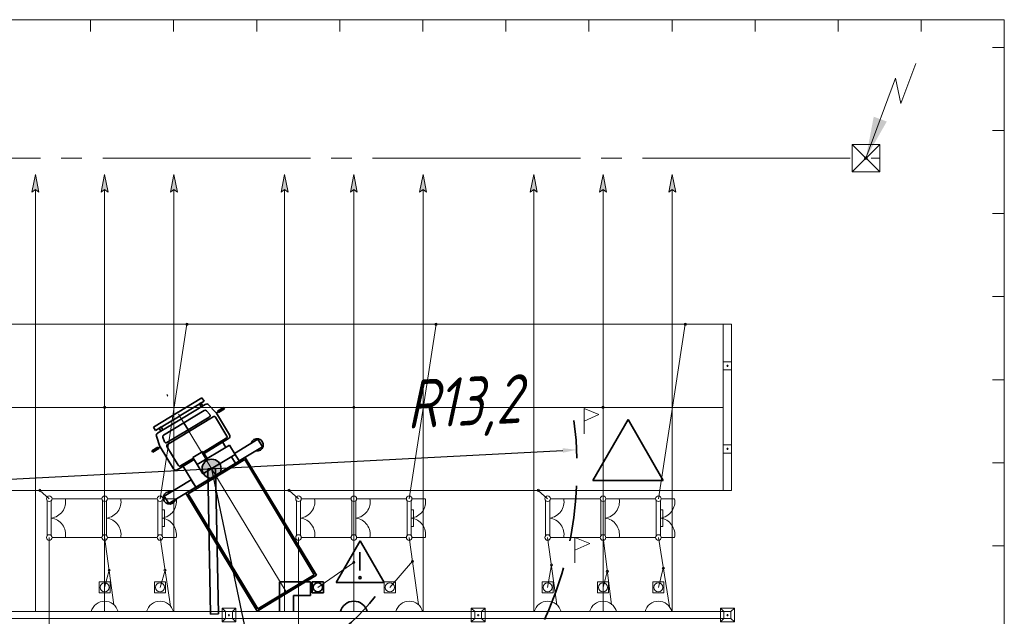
# Model space of a CAD drawing. Header units: millimetres. Extents: x 0 to 594, y 0 to 420.
# Tile 22 of 24: x 192 to 263, y 310 to 353. Entities that reach past the tile are written whole.
import ezdxf

# ---------------------------------------------------------------- set-up
doc = ezdxf.new("R2010")
doc.units = ezdxf.units.MM
for name, pattern in [('K5LT_AXLED', [19.5, 15, -1.5, 1.5, -1.5]), ('K5LT_BASIC', [0]), ('K5LT_DASHED_REINFORCED', [6, 4, -2]), ('K5LT_THIN', [0])]:
    doc.linetypes.add(name, pattern=pattern)
doc.layers.add('лотки', color=1, linetype='Continuous', true_color=0xff0000)
doc.layers.add('ошиноска 110', color=2, linetype='Continuous', true_color=0xffff00)
doc.styles.add('KDIMTEXTSTYLE', font='GOST_AU.SHX', dxfattribs={"width": 0.96, "oblique": 15, "height": 5})
doc.dimstyles.new('KDIMSTYLE (0.00)', dxfattribs={"dimtxt": 5, "dimasz": 1, "dimexe": 2, "dimexo": 0, "dimgap": 1, "dimtad": 1, "dimlfac": 500, "dimtxsty": 'KDIMTEXTSTYLE', "dimsah": 1, "dimcen": 0, "dimdle": 1, "dimadec": 0, "dimazin": 0, "dimtfac": 0.667, "dimtmove": 0, "dimatfit": 3, "dimfxl": 0, "dimtvp": 1, "dimtolj": 1, "dimtzin": 0, "dimarcsym": 0})

# ---------------------------------------------------------------- blocks, each defined once
blk = doc.blocks.new('KDIMARROW_01')
blk.add_hatch(color=0).paths.add_polyline_path([(-5, -0.658), (0, 0), (-5, 0.658), (-4.5, 0)])
at = {"color": 0, "linetype": 'K5LT_THIN', "lineweight": 9}
for p, q in [((-4.5, 0), (-5, 0.658)), ((-5, 0.658), (0, 0)), ((0, 0), (-5, -0.658)), ((-5, -0.658), (-4.5, 0)), ((0, 0), (-1, 0))]:
    blk.add_line(p, q, dxfattribs=at)
blk = doc.blocks.new('U107')
at = {"color": 4, "linetype": 'K5LT_THIN', "lineweight": 9, "true_color": 0x00ffff}
for p, q in [((251.765, 341.981), (251.765, 343.973)), ((251.765, 343.973), (253.765, 343.973)), ((253.765, 343.973), (253.765, 341.981)), ((253.765, 341.981), (251.765, 341.981))]:
    blk.add_line(p, q, dxfattribs=at)
blk = doc.blocks.new('U108')
at = {"color": 11, "linetype": 'K5LT_THIN', "lineweight": 9, "true_color": 0xff8080}
for p, q in [((0, 0.001), (-0.001, 0)), ((0, 0.001), (-0.001, 0)), ((0.001, 0), (0, 0.001)), ((0.001, 0), (0, 0.001)), ((0, -0.001), (0.001, 0)), ((0, -0.001), (0.001, 0)), ((0.001, 0), (0.001, 0)), ((-0.001, 0), (0, -0.001)), ((-0.001, 0), (0, -0.001))]:
    blk.add_line(p, q, dxfattribs=at)
blk = doc.blocks.new('U109')
at = {"color": 11, "linetype": 'K5LT_THIN', "lineweight": 9, "true_color": 0xff8080}
for p, q in [((0, 0.001), (-0.001, 0)), ((0, 0.001), (-0.001, 0)), ((0.001, 0), (0, 0.001)), ((0.001, 0), (0, 0.001)), ((0, -0.001), (0.001, 0)), ((0, -0.001), (0.001, 0)), ((0.001, 0), (0.001, 0)), ((-0.001, 0), (0, -0.001)), ((-0.001, 0), (0, -0.001))]:
    blk.add_line(p, q, dxfattribs=at)
blk = doc.blocks.new('U132')
at = {"color": 3, "linetype": 'K5LT_BASIC', "lineweight": 35, "true_color": 0x00ff00}
for p, q in [((205.228, 320.541), (205.796, 320.552)), ((205.426, 310.041), (205.228, 320.541)), ((205.796, 320.552), (205.995, 310.052)), ((205.995, 310.052), (205.426, 310.041))]:
    blk.add_line(p, q, dxfattribs=at)
blk = doc.blocks.new('U139')
at = {"color": 4, "linetype": 'K5LT_THIN', "lineweight": 9, "true_color": 0x00ffff}
for p, q in [((242.465, 318.977), (242.465, 330.977)), ((243.065, 330.977), (242.465, 330.977)), ((243.065, 330.977), (243.065, 318.977)), ((242.465, 327.677), (242.465, 328.277)), ((242.465, 328.277), (243.065, 328.277)), ((242.835, 327.977), (242.695, 327.977)), ((242.765, 328.047), (242.765, 327.907)), ((243.065, 328.277), (243.065, 327.677)), ((243.065, 327.677), (242.465, 327.677)), ((242.465, 321.677), (242.465, 322.277)), ((242.465, 322.277), (243.065, 322.277)), ((243.065, 322.277), (243.065, 321.677)), ((243.065, 321.677), (242.465, 321.677)), ((242.835, 321.977), (242.695, 321.977)), ((242.765, 322.047), (242.765, 321.907)), ((243.065, 318.977), (242.465, 318.977))]:
    blk.add_line(p, q, dxfattribs=at)
blk = doc.blocks.new('U159')
at = {"color": 4, "linetype": 'K5LT_THIN', "lineweight": 9, "true_color": 0x00ffff}
for p, q in [((233.629, 318.248), (233.629, 315.706)), ((233.929, 315.713), (233.929, 318.242)), ((233.982, 318.377), (234.946, 318.377)), ((233.982, 315.577), (234.946, 315.577))]:
    blk.add_line(p, q, dxfattribs=at)
for centre, radius, start, end in [((233.782, 318.377), 0.2, 0, 180), ((233.782, 318.377), 0.2, 180, 0), ((233.765, 318.166), 1.2, 277.85501, 10.15125), ((233.765, 315.788), 1.2, 349.86716, 82.14499), ((233.782, 315.577), 0.2, 0, 180), ((233.782, 315.577), 0.2, 180, 0)]:
    blk.add_arc(centre, radius, start, end, dxfattribs=at)
blk = doc.blocks.new('U160')
at = {"color": 4, "linetype": 'K5LT_THIN', "lineweight": 9, "true_color": 0x00ffff}
for p, q in [((237.629, 318.248), (237.629, 315.706)), ((237.929, 315.713), (237.929, 318.242)), ((237.982, 318.377), (238.946, 318.377)), ((237.929, 317.577), (238.099, 317.577)), ((238.099, 317.577), (238.099, 316.377)), ((238.099, 316.377), (237.929, 316.377)), ((237.982, 315.577), (238.946, 315.577))]:
    blk.add_line(p, q, dxfattribs=at)
for centre, radius, start, end in [((237.782, 318.377), 0.2, 0, 180), ((237.782, 318.377), 0.2, 180, 0), ((237.765, 318.166), 1.2, 277.85501, 10.15125), ((237.765, 315.788), 1.2, 349.86716, 82.14499), ((237.782, 315.577), 0.2, 0, 180), ((237.782, 315.577), 0.2, 180, 0)]:
    blk.add_arc(centre, radius, start, end, dxfattribs=at)
blk = doc.blocks.new('U161')
at = {"color": 4, "linetype": 'K5LT_THIN', "lineweight": 9, "true_color": 0x00ffff}
for p, q in [((229.629, 318.248), (229.629, 315.706)), ((229.929, 315.713), (229.929, 318.242)), ((229.982, 318.377), (230.946, 318.377)), ((229.982, 315.577), (230.946, 315.577))]:
    blk.add_line(p, q, dxfattribs=at)
for centre, radius, start, end in [((229.782, 318.377), 0.2, 0, 180), ((229.782, 318.377), 0.2, 180, 0), ((229.765, 318.166), 1.2, 277.85501, 10.15125), ((229.765, 315.788), 1.2, 349.86716, 82.14499), ((229.782, 315.577), 0.2, 0, 180), ((229.782, 315.577), 0.2, 180, 0)]:
    blk.add_arc(centre, radius, start, end, dxfattribs=at)
blk = doc.blocks.new('U162')
at = {"color": 4, "linetype": 'K5LT_THIN', "lineweight": 9, "true_color": 0x00ffff}
for p, q in [((215.629, 318.248), (215.629, 315.706)), ((215.929, 315.713), (215.929, 318.242)), ((215.982, 318.377), (216.946, 318.377)), ((215.982, 315.577), (216.946, 315.577))]:
    blk.add_line(p, q, dxfattribs=at)
for centre, radius, start, end in [((215.782, 318.377), 0.2, 0, 180), ((215.782, 318.377), 0.2, 180, 0), ((215.765, 318.166), 1.2, 277.85501, 10.15125), ((215.765, 315.788), 1.2, 349.86716, 82.14499), ((215.782, 315.577), 0.2, 0, 180), ((215.782, 315.577), 0.2, 180, 0)]:
    blk.add_arc(centre, radius, start, end, dxfattribs=at)
blk = doc.blocks.new('U163')
at = {"color": 4, "linetype": 'K5LT_THIN', "lineweight": 9, "true_color": 0x00ffff}
for p, q in [((219.629, 318.248), (219.629, 315.706)), ((219.929, 315.713), (219.929, 318.242)), ((219.982, 318.377), (220.946, 318.377)), ((219.929, 317.577), (220.099, 317.577)), ((220.099, 317.577), (220.099, 316.377)), ((220.099, 316.377), (219.929, 316.377)), ((219.982, 315.577), (220.946, 315.577))]:
    blk.add_line(p, q, dxfattribs=at)
for centre, radius, start, end in [((219.782, 318.377), 0.2, 0, 180), ((219.782, 318.377), 0.2, 180, 0), ((219.765, 318.166), 1.2, 277.85501, 10.15125), ((219.765, 315.788), 1.2, 349.86716, 82.14499), ((219.782, 315.577), 0.2, 0, 180), ((219.782, 315.577), 0.2, 180, 0)]:
    blk.add_arc(centre, radius, start, end, dxfattribs=at)
blk = doc.blocks.new('U164')
at = {"color": 4, "linetype": 'K5LT_THIN', "lineweight": 9, "true_color": 0x00ffff}
for p, q in [((211.629, 318.248), (211.629, 315.706)), ((211.929, 315.713), (211.929, 318.242)), ((211.982, 318.377), (212.946, 318.377)), ((211.982, 315.577), (212.946, 315.577))]:
    blk.add_line(p, q, dxfattribs=at)
for centre, radius, start, end in [((211.782, 318.377), 0.2, 0, 180), ((211.782, 318.377), 0.2, 180, 0), ((211.765, 318.166), 1.2, 277.85501, 10.15125), ((211.765, 315.788), 1.2, 349.86716, 82.14499), ((211.782, 315.577), 0.2, 0, 180), ((211.782, 315.577), 0.2, 180, 0)]:
    blk.add_arc(centre, radius, start, end, dxfattribs=at)
blk = doc.blocks.new('U165')
at = {"color": 4, "linetype": 'K5LT_THIN', "lineweight": 9, "true_color": 0x00ffff}
for p, q in [((197.629, 318.248), (197.629, 315.706)), ((197.929, 315.713), (197.929, 318.242)), ((197.982, 318.377), (198.946, 318.377)), ((197.982, 315.577), (198.946, 315.577))]:
    blk.add_line(p, q, dxfattribs=at)
for centre, radius, start, end in [((197.782, 318.377), 0.2, 0, 180), ((197.782, 318.377), 0.2, 180, 0), ((197.765, 318.166), 1.2, 277.85501, 10.15125), ((197.765, 315.788), 1.2, 349.86716, 82.14499), ((197.782, 315.577), 0.2, 0, 180), ((197.782, 315.577), 0.2, 180, 0)]:
    blk.add_arc(centre, radius, start, end, dxfattribs=at)
blk = doc.blocks.new('U166')
at = {"color": 4, "linetype": 'K5LT_THIN', "lineweight": 9, "true_color": 0x00ffff}
for p, q in [((201.629, 318.248), (201.629, 315.706)), ((201.929, 315.713), (201.929, 318.242)), ((201.982, 318.377), (202.946, 318.377)), ((201.929, 317.577), (202.099, 317.577)), ((202.099, 317.577), (202.099, 316.377)), ((202.099, 316.377), (201.929, 316.377)), ((201.982, 315.577), (202.946, 315.577))]:
    blk.add_line(p, q, dxfattribs=at)
for centre, radius, start, end in [((201.782, 318.377), 0.2, 0, 180), ((201.782, 318.377), 0.2, 180, 0), ((201.765, 318.166), 1.2, 277.85501, 10.15125), ((201.765, 315.788), 1.2, 349.86716, 82.14499), ((201.782, 315.577), 0.2, 0, 180), ((201.782, 315.577), 0.2, 180, 0)]:
    blk.add_arc(centre, radius, start, end, dxfattribs=at)
blk = doc.blocks.new('U167')
at = {"color": 4, "linetype": 'K5LT_THIN', "lineweight": 9, "true_color": 0x00ffff}
for p, q in [((193.629, 318.248), (193.629, 315.706)), ((193.929, 315.713), (193.929, 318.242)), ((193.982, 318.377), (194.946, 318.377)), ((193.982, 315.577), (194.946, 315.577))]:
    blk.add_line(p, q, dxfattribs=at)
for centre, radius, start, end in [((193.782, 318.377), 0.2, 0, 180), ((193.782, 318.377), 0.2, 180, 0), ((193.765, 318.166), 1.2, 277.85501, 10.15125), ((193.765, 315.788), 1.2, 349.86716, 82.14499), ((193.782, 315.577), 0.2, 0, 180), ((193.782, 315.577), 0.2, 180, 0)]:
    blk.add_arc(centre, radius, start, end, dxfattribs=at)
blk = doc.blocks.new('U308')
at = {"color": 4, "linetype": 'K5LT_THIN', "lineweight": 9, "true_color": 0x00ffff}
for p, q in [((224.515, 310.227), (224.265, 310.477)), ((224.515, 310.227), (224.265, 310.477)), ((225.265, 310.477), (224.265, 310.477)), ((224.265, 310.477), (224.265, 309.977)), ((225.265, 310.477), (224.265, 310.477)), ((224.265, 310.477), (224.265, 310.227)), ((242.515, 310.227), (224.515, 310.227)), ((225.015, 310.227), (224.515, 310.227)), ((224.515, 310.227), (224.515, 309.727)), ((225.015, 310.227), (224.515, 310.227)), ((224.515, 310.227), (224.515, 309.727)), ((225.015, 310.227), (225.265, 310.477)), ((225.015, 310.227), (225.265, 310.477)), ((225.015, 309.727), (225.015, 310.227)), ((225.015, 309.727), (225.015, 310.227)), ((225.265, 310.227), (225.265, 310.477)), ((225.265, 309.477), (225.265, 310.477)), ((242.515, 310.227), (242.265, 310.477)), ((243.265, 310.477), (242.265, 310.477)), ((242.265, 310.477), (242.265, 310.227)), ((242.515, 310.227), (242.265, 310.477)), ((242.515, 310.227), (242.265, 310.477)), ((243.265, 310.477), (242.265, 310.477)), ((242.265, 310.477), (242.265, 309.977)), ((243.265, 310.477), (242.265, 310.477)), ((242.265, 310.477), (242.265, 310.227)), ((242.515, 310.227), (242.265, 310.477)), ((242.515, 310.227), (242.265, 310.477)), ((243.265, 310.477), (242.265, 310.477)), ((242.265, 310.477), (242.265, 309.977)), ((243.265, 310.477), (242.265, 310.477)), ((242.265, 310.477), (242.265, 310.227)), ((243.015, 310.227), (242.515, 310.227)), ((242.515, 310.227), (242.515, 309.727)), ((243.015, 310.227), (242.515, 310.227)), ((242.515, 310.227), (242.515, 309.727)), ((243.015, 310.227), (242.515, 310.227)), ((242.515, 310.227), (242.515, 309.727)), ((243.015, 310.227), (242.515, 310.227)), ((242.515, 310.227), (242.515, 309.727)), ((243.015, 310.227), (242.515, 310.227)), ((242.515, 310.227), (242.515, 309.727)), ((243.015, 310.227), (243.265, 310.477)), ((243.015, 310.227), (243.265, 310.477)), ((243.015, 310.227), (243.265, 310.477)), ((243.015, 310.227), (243.265, 310.477)), ((243.015, 310.227), (243.265, 310.477)), ((243.015, 309.727), (243.015, 310.227)), ((243.015, 309.727), (243.015, 310.227)), ((243.015, 309.727), (243.015, 310.227)), ((243.015, 309.727), (243.015, 310.227)), ((243.015, 309.727), (243.015, 310.227)), ((243.265, 309.477), (243.265, 310.477)), ((243.265, 310.227), (243.265, 310.477)), ((243.265, 309.477), (243.265, 310.477)), ((243.265, 310.227), (243.265, 310.477)), ((243.265, 309.477), (243.265, 310.477)), ((224.265, 309.977), (224.265, 309.477)), ((224.515, 309.727), (224.265, 309.477)), ((224.515, 309.727), (224.265, 309.477)), ((224.265, 309.727), (224.265, 309.477)), ((224.265, 309.477), (225.265, 309.477)), ((224.515, 309.727), (242.515, 309.727)), ((224.515, 309.727), (225.015, 309.727)), ((224.515, 309.727), (225.015, 309.727)), ((224.835, 309.977), (224.695, 309.977)), ((224.835, 309.977), (224.695, 309.977)), ((224.765, 310.047), (224.765, 309.907)), ((224.765, 310.047), (224.765, 309.907)), ((225.015, 309.727), (225.265, 309.477)), ((225.015, 309.727), (225.265, 309.477)), ((225.265, 309.477), (225.265, 309.727)), ((242.265, 309.977), (242.265, 309.477)), ((242.265, 309.977), (242.265, 309.477)), ((242.515, 309.727), (242.265, 309.477)), ((242.265, 309.727), (242.265, 309.477)), ((242.515, 309.727), (242.265, 309.477)), ((242.515, 309.727), (242.265, 309.477)), ((242.265, 309.727), (242.265, 309.477)), ((242.515, 309.727), (242.265, 309.477)), ((242.515, 309.727), (242.265, 309.477)), ((242.265, 309.727), (242.265, 309.477)), ((242.265, 309.477), (243.265, 309.477)), ((242.265, 309.477), (243.265, 309.477)), ((242.265, 309.477), (243.265, 309.477)), ((242.265, 309.477), (243.265, 309.477)), ((242.265, 309.477), (243.265, 309.477)), ((242.515, 309.727), (243.015, 309.727)), ((242.515, 309.727), (243.015, 309.727)), ((242.515, 309.727), (243.015, 309.727)), ((242.515, 309.727), (243.015, 309.727)), ((242.515, 309.727), (243.015, 309.727)), ((242.835, 309.977), (242.695, 309.977)), ((242.835, 309.977), (242.695, 309.977)), ((242.835, 309.977), (242.695, 309.977)), ((242.835, 309.977), (242.695, 309.977)), ((242.835, 309.977), (242.695, 309.977)), ((242.765, 310.047), (242.765, 309.907)), ((242.765, 310.047), (242.765, 309.907)), ((242.765, 310.047), (242.765, 309.907)), ((242.765, 310.047), (242.765, 309.907)), ((242.765, 310.047), (242.765, 309.907)), ((243.015, 309.727), (243.265, 309.477)), ((243.015, 309.727), (243.265, 309.477)), ((243.015, 309.727), (243.265, 309.477)), ((243.015, 309.727), (243.265, 309.477)), ((243.015, 309.727), (243.265, 309.477)), ((243.265, 309.477), (243.265, 309.727)), ((243.265, 309.477), (243.265, 309.727))]:
    blk.add_line(p, q, dxfattribs=at)
blk = doc.blocks.new('U309')
at = {"color": 4, "linetype": 'K5LT_THIN', "lineweight": 9, "true_color": 0x00ffff}
for p, q in [((206.515, 310.227), (206.265, 310.477)), ((206.515, 310.227), (206.265, 310.477)), ((207.265, 310.477), (206.265, 310.477)), ((206.265, 310.477), (206.265, 309.977)), ((207.265, 310.477), (206.265, 310.477)), ((206.265, 310.477), (206.265, 310.227)), ((224.515, 310.227), (206.515, 310.227)), ((207.015, 310.227), (206.515, 310.227)), ((206.515, 310.227), (206.515, 309.727)), ((207.015, 310.227), (206.515, 310.227)), ((206.515, 310.227), (206.515, 309.727)), ((207.015, 310.227), (207.265, 310.477)), ((207.015, 310.227), (207.265, 310.477)), ((207.015, 309.727), (207.015, 310.227)), ((207.015, 309.727), (207.015, 310.227)), ((207.265, 310.227), (207.265, 310.477)), ((207.265, 309.477), (207.265, 310.477)), ((224.515, 310.227), (224.265, 310.477)), ((225.265, 310.477), (224.265, 310.477)), ((224.265, 310.477), (224.265, 310.227)), ((224.515, 310.227), (224.265, 310.477)), ((224.515, 310.227), (224.265, 310.477)), ((225.265, 310.477), (224.265, 310.477)), ((224.265, 310.477), (224.265, 309.977)), ((225.265, 310.477), (224.265, 310.477)), ((224.265, 310.477), (224.265, 310.227)), ((224.515, 310.227), (224.265, 310.477)), ((224.515, 310.227), (224.265, 310.477)), ((225.265, 310.477), (224.265, 310.477)), ((224.265, 310.477), (224.265, 309.977)), ((225.265, 310.477), (224.265, 310.477)), ((224.265, 310.477), (224.265, 310.227)), ((225.015, 310.227), (224.515, 310.227)), ((224.515, 310.227), (224.515, 309.727)), ((225.015, 310.227), (224.515, 310.227)), ((224.515, 310.227), (224.515, 309.727)), ((225.015, 310.227), (224.515, 310.227)), ((224.515, 310.227), (224.515, 309.727)), ((225.015, 310.227), (224.515, 310.227)), ((224.515, 310.227), (224.515, 309.727)), ((225.015, 310.227), (224.515, 310.227)), ((224.515, 310.227), (224.515, 309.727)), ((225.015, 310.227), (225.265, 310.477)), ((225.015, 310.227), (225.265, 310.477)), ((225.015, 310.227), (225.265, 310.477)), ((225.015, 310.227), (225.265, 310.477)), ((225.015, 310.227), (225.265, 310.477)), ((225.015, 309.727), (225.015, 310.227)), ((225.015, 309.727), (225.015, 310.227)), ((225.015, 309.727), (225.015, 310.227)), ((225.015, 309.727), (225.015, 310.227)), ((225.015, 309.727), (225.015, 310.227)), ((225.265, 309.477), (225.265, 310.477)), ((225.265, 310.227), (225.265, 310.477)), ((225.265, 309.477), (225.265, 310.477)), ((225.265, 310.227), (225.265, 310.477)), ((225.265, 309.477), (225.265, 310.477)), ((206.265, 309.977), (206.265, 309.477)), ((206.515, 309.727), (206.265, 309.477)), ((206.515, 309.727), (206.265, 309.477)), ((206.265, 309.727), (206.265, 309.477)), ((206.265, 309.477), (207.265, 309.477)), ((206.515, 309.727), (224.515, 309.727)), ((206.515, 309.727), (207.015, 309.727)), ((206.515, 309.727), (207.015, 309.727)), ((206.835, 309.977), (206.695, 309.977)), ((206.835, 309.977), (206.695, 309.977)), ((206.765, 310.047), (206.765, 309.907)), ((206.765, 310.047), (206.765, 309.907)), ((207.015, 309.727), (207.265, 309.477)), ((207.015, 309.727), (207.265, 309.477)), ((207.265, 309.477), (207.265, 309.727)), ((224.265, 309.977), (224.265, 309.477)), ((224.265, 309.977), (224.265, 309.477)), ((224.515, 309.727), (224.265, 309.477)), ((224.265, 309.727), (224.265, 309.477)), ((224.515, 309.727), (224.265, 309.477)), ((224.515, 309.727), (224.265, 309.477)), ((224.265, 309.727), (224.265, 309.477)), ((224.515, 309.727), (224.265, 309.477)), ((224.515, 309.727), (224.265, 309.477)), ((224.265, 309.727), (224.265, 309.477)), ((224.265, 309.477), (225.265, 309.477)), ((224.265, 309.477), (225.265, 309.477)), ((224.265, 309.477), (225.265, 309.477)), ((224.265, 309.477), (225.265, 309.477)), ((224.265, 309.477), (225.265, 309.477)), ((224.515, 309.727), (225.015, 309.727)), ((224.515, 309.727), (225.015, 309.727)), ((224.515, 309.727), (225.015, 309.727)), ((224.515, 309.727), (225.015, 309.727)), ((224.515, 309.727), (225.015, 309.727)), ((224.835, 309.977), (224.695, 309.977)), ((224.835, 309.977), (224.695, 309.977)), ((224.835, 309.977), (224.695, 309.977)), ((224.835, 309.977), (224.695, 309.977)), ((224.835, 309.977), (224.695, 309.977)), ((224.765, 310.047), (224.765, 309.907)), ((224.765, 310.047), (224.765, 309.907)), ((224.765, 310.047), (224.765, 309.907)), ((224.765, 310.047), (224.765, 309.907)), ((224.765, 310.047), (224.765, 309.907)), ((225.015, 309.727), (225.265, 309.477)), ((225.015, 309.727), (225.265, 309.477)), ((225.015, 309.727), (225.265, 309.477)), ((225.015, 309.727), (225.265, 309.477)), ((225.015, 309.727), (225.265, 309.477)), ((225.265, 309.477), (225.265, 309.727)), ((225.265, 309.477), (225.265, 309.727))]:
    blk.add_line(p, q, dxfattribs=at)
blk = doc.blocks.new('U310')
at = {"color": 4, "linetype": 'K5LT_THIN', "lineweight": 9, "true_color": 0x00ffff}
for p, q in [((188.515, 310.227), (188.265, 310.477)), ((188.515, 310.227), (188.265, 310.477)), ((189.265, 310.477), (188.265, 310.477)), ((188.265, 310.477), (188.265, 309.977)), ((189.265, 310.477), (188.265, 310.477)), ((188.265, 310.477), (188.265, 310.227)), ((206.515, 310.227), (188.515, 310.227)), ((189.015, 310.227), (188.515, 310.227)), ((188.515, 310.227), (188.515, 309.727)), ((189.015, 310.227), (188.515, 310.227)), ((188.515, 310.227), (188.515, 309.727)), ((189.015, 310.227), (189.265, 310.477)), ((189.015, 310.227), (189.265, 310.477)), ((189.015, 309.727), (189.015, 310.227)), ((189.015, 309.727), (189.015, 310.227)), ((189.265, 310.227), (189.265, 310.477)), ((189.265, 309.477), (189.265, 310.477)), ((206.515, 310.227), (206.265, 310.477)), ((207.265, 310.477), (206.265, 310.477)), ((206.265, 310.477), (206.265, 310.227)), ((206.515, 310.227), (206.265, 310.477)), ((206.515, 310.227), (206.265, 310.477)), ((207.265, 310.477), (206.265, 310.477)), ((206.265, 310.477), (206.265, 309.977)), ((207.265, 310.477), (206.265, 310.477)), ((206.265, 310.477), (206.265, 310.227)), ((206.515, 310.227), (206.265, 310.477)), ((206.515, 310.227), (206.265, 310.477)), ((207.265, 310.477), (206.265, 310.477)), ((206.265, 310.477), (206.265, 309.977)), ((207.265, 310.477), (206.265, 310.477)), ((206.265, 310.477), (206.265, 310.227)), ((207.015, 310.227), (206.515, 310.227)), ((206.515, 310.227), (206.515, 309.727)), ((207.015, 310.227), (206.515, 310.227)), ((206.515, 310.227), (206.515, 309.727)), ((207.015, 310.227), (206.515, 310.227)), ((206.515, 310.227), (206.515, 309.727)), ((207.015, 310.227), (206.515, 310.227)), ((206.515, 310.227), (206.515, 309.727)), ((207.015, 310.227), (206.515, 310.227)), ((206.515, 310.227), (206.515, 309.727)), ((207.015, 310.227), (207.265, 310.477)), ((207.015, 310.227), (207.265, 310.477)), ((207.015, 310.227), (207.265, 310.477)), ((207.015, 310.227), (207.265, 310.477)), ((207.015, 310.227), (207.265, 310.477)), ((207.015, 309.727), (207.015, 310.227)), ((207.015, 309.727), (207.015, 310.227)), ((207.015, 309.727), (207.015, 310.227)), ((207.015, 309.727), (207.015, 310.227)), ((207.015, 309.727), (207.015, 310.227)), ((207.265, 309.477), (207.265, 310.477)), ((207.265, 310.227), (207.265, 310.477)), ((207.265, 309.477), (207.265, 310.477)), ((207.265, 310.227), (207.265, 310.477)), ((207.265, 309.477), (207.265, 310.477)), ((188.265, 309.977), (188.265, 309.477)), ((188.515, 309.727), (188.265, 309.477)), ((188.515, 309.727), (188.265, 309.477)), ((188.265, 309.727), (188.265, 309.477)), ((188.265, 309.477), (189.265, 309.477)), ((188.515, 309.727), (206.515, 309.727)), ((188.515, 309.727), (189.015, 309.727)), ((188.515, 309.727), (189.015, 309.727)), ((188.835, 309.977), (188.695, 309.977)), ((188.835, 309.977), (188.695, 309.977)), ((188.765, 310.047), (188.765, 309.907)), ((188.765, 310.047), (188.765, 309.907)), ((189.015, 309.727), (189.265, 309.477)), ((189.015, 309.727), (189.265, 309.477)), ((189.265, 309.477), (189.265, 309.727)), ((206.265, 309.977), (206.265, 309.477)), ((206.265, 309.977), (206.265, 309.477)), ((206.515, 309.727), (206.265, 309.477)), ((206.265, 309.727), (206.265, 309.477)), ((206.515, 309.727), (206.265, 309.477)), ((206.515, 309.727), (206.265, 309.477)), ((206.265, 309.727), (206.265, 309.477)), ((206.515, 309.727), (206.265, 309.477)), ((206.515, 309.727), (206.265, 309.477)), ((206.265, 309.727), (206.265, 309.477)), ((206.265, 309.477), (207.265, 309.477)), ((206.265, 309.477), (207.265, 309.477)), ((206.265, 309.477), (207.265, 309.477)), ((206.265, 309.477), (207.265, 309.477)), ((206.265, 309.477), (207.265, 309.477)), ((206.515, 309.727), (207.015, 309.727)), ((206.515, 309.727), (207.015, 309.727)), ((206.515, 309.727), (207.015, 309.727)), ((206.515, 309.727), (207.015, 309.727)), ((206.515, 309.727), (207.015, 309.727)), ((206.835, 309.977), (206.695, 309.977)), ((206.835, 309.977), (206.695, 309.977)), ((206.835, 309.977), (206.695, 309.977)), ((206.835, 309.977), (206.695, 309.977)), ((206.835, 309.977), (206.695, 309.977)), ((206.765, 310.047), (206.765, 309.907)), ((206.765, 310.047), (206.765, 309.907)), ((206.765, 310.047), (206.765, 309.907)), ((206.765, 310.047), (206.765, 309.907)), ((206.765, 310.047), (206.765, 309.907)), ((207.015, 309.727), (207.265, 309.477)), ((207.015, 309.727), (207.265, 309.477)), ((207.015, 309.727), (207.265, 309.477)), ((207.015, 309.727), (207.265, 309.477)), ((207.015, 309.727), (207.265, 309.477)), ((207.265, 309.477), (207.265, 309.727)), ((207.265, 309.477), (207.265, 309.727))]:
    blk.add_line(p, q, dxfattribs=at)
blk = doc.blocks.new('U336')
at = {"color": 2, "linetype": 'K5LT_AXLED', "lineweight": 9, "true_color": 0xffff00}
blk.add_line((210.889, 311.656), (202.277, 325.896), dxfattribs=at)
at = {"color": 3, "linetype": 'K5LT_BASIC', "lineweight": 35, "true_color": 0x00ff00}
for p, q in [((203.027, 324.587), (204.813, 325.665)), ((204.964, 325.416), (203.177, 324.338)), ((205.046, 325.193), (203.329, 324.156)), ((204.629, 325.233), (204.74, 325.3)), ((204.756, 325.023), (204.629, 325.233)), ((204.74, 325.3), (204.867, 325.09)), ((204.867, 325.09), (204.756, 325.023)), ((204.813, 325.665), (204.964, 325.416)), ((205.825, 324.601), (205.295, 325.16)), ((203.087, 324.624), (201.301, 323.546)), ((201.452, 323.297), (203.238, 324.375)), ((202.321, 322.306), (205.627, 324.301)), ((203.027, 324.587), (203.027, 324.587)), ((203.088, 324.623), (203.087, 324.624)), ((204.979, 324.753), (203.505, 323.864)), ((205.369, 324.463), (205.13, 324.73)), ((205.851, 324.567), (205.977, 324.643)), ((206.806, 322.988), (205.851, 324.567)), ((205.942, 324.699), (206.375, 324.961)), ((205.996, 324.61), (205.942, 324.699)), ((206.429, 324.871), (205.996, 324.61)), ((206.375, 324.961), (206.429, 324.871)), ((201.611, 323.121), (203.329, 324.156)), ((202.032, 322.976), (203.505, 323.864)), ((203.505, 323.864), (203.81, 323.361)), ((205.341, 324.28), (203.81, 323.361)), ((205.792, 324.26), (206.609, 322.908)), ((201.301, 323.546), (201.452, 323.297)), ((201.774, 322.156), (201.525, 322.885)), ((201.711, 323.473), (201.859, 323.563)), ((201.838, 323.263), (201.711, 323.473)), ((201.986, 323.353), (201.838, 323.263)), ((201.859, 323.563), (201.986, 323.353)), ((202.282, 322.435), (203.81, 323.361)), ((202.107, 322.496), (201.982, 322.831)), ((204.477, 320.839), (206.811, 322.248)), ((206.569, 322.743), (204.915, 321.746)), ((206.741, 322.716), (204.973, 321.65)), ((206.537, 322.082), (206.299, 322.485)), ((206.811, 322.248), (207.218, 321.576)), ((207.173, 321.651), (208.855, 322.668)), ((208.855, 322.668), (209.185, 322.122)), ((201.634, 322.094), (201.202, 321.832)), ((201.202, 321.832), (201.256, 321.743)), ((201.256, 321.743), (201.688, 322.004)), ((201.688, 322.004), (201.634, 322.094)), ((201.794, 322.113), (201.669, 322.037)), ((202.746, 320.538), (201.792, 322.117)), ((203.098, 320.79), (202.28, 322.141)), ((204.161, 321.362), (204.883, 321.799)), ((204.883, 321.799), (205.199, 321.276)), ((207.218, 321.576), (204.884, 320.167)), ((207.503, 321.104), (207.173, 321.651)), ((209.185, 322.122), (207.503, 321.104)), ((203.018, 320.469), (204.251, 321.213)), ((204.193, 321.31), (203.263, 320.749)), ((204.366, 319.212), (203.424, 320.765)), ((207.937, 321.367), (203.657, 318.783)), ((207.897, 321.202), (203.822, 318.742)), ((204.477, 320.839), (204.161, 321.362)), ((205.199, 321.276), (204.477, 320.839)), ((204.884, 320.167), (204.477, 320.839)), ((207.229, 320.938), (206.929, 321.435)), ((212.927, 312.885), (207.897, 321.202)), ((213.091, 312.845), (207.937, 321.367)), ((204.037, 319.754), (202.081, 318.571)), ((204.367, 319.208), (204.037, 319.754)), ((204.185, 319.509), (204.065, 319.708)), ((202.411, 318.025), (204.367, 319.208)), ((203.657, 318.783), (208.811, 310.261)), ((203.822, 318.742), (208.851, 310.426)), ((202.081, 318.571), (202.411, 318.025)), ((208.811, 310.261), (213.091, 312.845)), ((208.851, 310.426), (212.927, 312.885))]:
    blk.add_line(p, q, dxfattribs=at)
for centre, radius, start, end in [((205.149, 325.022), 0.2, 43.50401, 121.19996), ((205.041, 324.65), 0.12, 41.82527, 121.18451), ((205.279, 324.383), 0.12, 301.0652, 41.82527), ((205.689, 324.198), 0.12, 31.16492, 121.16492), ((205.68, 324.463), 0.2, 31.16492, 43.50401), ((201.714, 322.95), 0.2, 121.12988, 198.82583), ((202.094, 322.873), 0.12, 121.14532, 200.50457), ((206.506, 322.846), 0.12, 301.16492, 31.16492), ((206.635, 322.885), 0.2, 301.16492, 31.16492), ((202.22, 322.538), 0.12, 200.50457, 301.26464), ((202.383, 322.204), 0.12, 121.16492, 211.16492), ((208.796, 322.266), 0.445, 257.91605, 166.39008), ((201.963, 322.22), 0.2, 198.82583, 211.16492), ((201.965, 322.217), 0.2, 198.82583, 211.16492), ((203.201, 320.852), 0.12, 211.16492, 301.16492), ((202.917, 320.642), 0.2, 211.16492, 301.16492), ((202.464, 318.436), 0.445, 75.93976, 344.41379)]:
    blk.add_arc(centre, radius, start, end, dxfattribs=at)
blk = doc.blocks.new('U344')
at = {"color": 3, "linetype": 'K5LT_BASIC', "lineweight": 35, "true_color": 0x00ff00}
for p, q in [((214.503, 312.328), (216.238, 315.332)), ((217.972, 312.328), (216.238, 315.332)), ((216.225, 314.528), (216.225, 313.198)), ((214.503, 312.328), (217.972, 312.328))]:
    blk.add_line(p, q, dxfattribs=at)
for start, end in [(0, 180), (180, 0)]:
    blk.add_arc((216.225, 312.681), 0.0773, start, end, dxfattribs=at)
blk = doc.blocks.new('U345')
at = {"color": 4, "linetype": 'K5LT_THIN', "lineweight": 9, "true_color": 0x00ffff}
for p, q in [((232.416, 323.061), (232.416, 324.888)), ((232.416, 324.888), (233.488, 324.468)), ((233.488, 324.468), (232.416, 323.974))]:
    blk.add_line(p, q, dxfattribs=at)
blk = doc.blocks.new('U346')
at = {"color": 4, "linetype": 'K5LT_THIN', "lineweight": 9, "true_color": 0x00ffff}
for p, q in [((231.745, 313.743), (231.745, 315.57)), ((231.745, 315.57), (232.817, 315.15)), ((232.817, 315.15), (231.745, 314.657))]:
    blk.add_line(p, q, dxfattribs=at)

msp = doc.modelspace()

# ---------------------------------------------------------------- hatches: boundary and pattern name
at = {"true_color": 0x070000}
msp.add_hatch(color=18, dxfattribs=at).paths.add_polyline_path([(252.764754, 342.976984), (254.277499, 345.621113), (253.33424, 345.969559)])
for points in [[(193.03369, 340.52007), (192.781724, 341.788022), (192.529758, 340.52007), (192.781724, 340.710732)], [(198.03369, 340.52007), (197.781724, 341.788022), (197.529758, 340.52007), (197.781724, 340.710732)], [(203.03369, 340.52007), (202.781724, 341.788022), (202.529758, 340.52007), (202.781724, 340.710732)], [(211.03369, 340.522384), (210.781724, 341.790337), (210.529758, 340.522384), (210.781724, 340.713047)], [(216.03369, 340.522384), (215.781724, 341.790337), (215.529758, 340.522384), (215.781724, 340.713047)], [(221.03369, 340.522384), (220.781724, 341.790337), (220.529758, 340.522384), (220.781724, 340.713047)], [(229.03369, 340.52007), (228.781724, 341.788022), (228.529758, 340.52007), (228.781724, 340.710732)], [(234.03369, 340.52007), (233.781724, 341.788022), (233.529758, 340.52007), (233.781724, 340.710732)], [(239.03369, 340.52007), (238.781724, 341.788022), (238.529758, 340.52007), (238.781724, 340.710732)], [(206.200628, 320.546178), (206.199029, 320.59308), (206.194238, 320.639764), (206.186278, 320.686013), (206.175187, 320.731613), (206.161014, 320.776351), (206.143827, 320.82002), (206.123705, 320.862416), (206.100742, 320.903344), (206.075044, 320.942611), (206.04673, 320.980037), (206.015933, 321.015448), (205.982795, 321.048678), (205.947471, 321.079574), (205.910124, 321.107991), (205.870927, 321.133798), (205.830064, 321.156875), (205.787724, 321.177115), (205.744103, 321.194424), (205.699405, 321.208721), (205.653836, 321.219939), (205.607609, 321.228028), (205.560938, 321.232948), (205.514041, 321.234678), (205.467135, 321.233209), (205.420438, 321.228549), (205.374166, 321.220718), (205.328536, 321.209753), (205.283759, 321.195705), (205.240042, 321.178639), (205.19759, 321.158635), (205.156599, 321.135786), (205.11726, 321.110197), (205.079755, 321.081988), (205.044259, 321.051289), (205.010937, 321.018244), (204.979943, 320.983006), (204.951422, 320.945738), (204.925506, 320.906614), (204.902315, 320.865815), (204.881957, 320.823531), (204.864527, 320.779959), (204.850106, 320.7353), (204.838761, 320.689763), (204.830544, 320.643559), (204.825493, 320.596902), (204.823633, 320.550009), (204.824971, 320.503099), (204.829502, 320.456389), (204.837204, 320.410096), (204.848042, 320.364436), (204.861966, 320.319619), (204.878909, 320.275856), (204.898795, 320.233348), (204.92153, 320.192293), (204.94701, 320.152883), (204.975114, 320.1153), (205.005714, 320.079719), (205.038666, 320.046305), (205.073818, 320.015213), (205.111007, 319.986589), (205.150059, 319.960564), (205.190793, 319.937259), (205.23302, 319.916784), (205.276544, 319.899233), (205.321162, 319.884688), (205.366667, 319.873215), (205.412849, 319.86487), (205.459491, 319.85969), (205.506378, 319.857699), (205.553292, 319.858907), (205.600014, 319.863308), (205.646328, 319.870881), (205.692019, 319.881592), (205.736874, 319.89539), (205.780685, 319.912212), (205.823248, 319.93198), (205.864365, 319.954601), (205.903846, 319.97997), (205.941507, 320.00797), (205.977173, 320.038471), (206.010679, 320.07133), (206.041868, 320.106395), (206.070596, 320.143504), (206.09673, 320.182483), (206.120147, 320.223152), (206.14074, 320.265322), (206.158412, 320.308797), (206.173082, 320.353375), (206.18468, 320.398848), (206.193154, 320.445006), (206.198464, 320.491634), (206.200586, 320.538515)]]:
    msp.add_hatch(color=7).paths.add_polyline_path(points)

# ---------------------------------------------------------------- linework, layer by layer
at = {"color": 4, "linetype": 'K5LT_THIN', "lineweight": 9, "true_color": 0x00ffff}
for p, q in [((262.764754, 352.976984), (52.764754, 352.976984)), ((196.764754, 352.976984), (196.764754, 352.116984)), ((196.764754, 352.976984), (196.764754, 352.116984)), ((202.764754, 352.976984), (202.764754, 352.116984)), ((202.764754, 352.976984), (202.764754, 352.116984)), ((208.764754, 352.976984), (208.764754, 352.116984)), ((208.764754, 352.976984), (208.764754, 352.116984)), ((214.764754, 352.976984), (214.764754, 352.116984)), ((214.764754, 352.976984), (214.764754, 352.116984)), ((220.764754, 352.976984), (220.764754, 352.116984)), ((220.764754, 352.976984), (220.764754, 352.116984)), ((226.764754, 352.976984), (226.764754, 352.116984)), ((226.764754, 352.976984), (226.764754, 352.116984)), ((232.764754, 352.976984), (232.764754, 352.116984)), ((232.764754, 352.976984), (232.764754, 352.116984)), ((238.764754, 352.976984), (238.764754, 352.116984)), ((238.764754, 352.976984), (238.764754, 352.116984)), ((244.764754, 352.976984), (244.764754, 352.116984)), ((244.764754, 352.976984), (244.764754, 352.116984)), ((250.764754, 352.976984), (250.764754, 352.116984)), ((250.764754, 352.976984), (250.764754, 352.116984)), ((256.764754, 352.976984), (256.764754, 352.116984)), ((256.764754, 352.976984), (256.764754, 352.116984)), ((262.764754, 352.976984), (262.764754, 116.976984)), ((262.764754, 352.976984), (262.764754, 352.116984)), ((262.764754, 352.976984), (262.764754, 352.116984)), ((261.904754, 350.976984), (262.764754, 350.976984)), ((261.904754, 350.976984), (262.764754, 350.976984)), ((255.301009, 346.934331), (256.36647, 349.818588)), ((252.764754, 342.976984), (254.895676, 348.745497)), ((254.895676, 348.745497), (255.301009, 346.934331)), ((261.904754, 344.976984), (262.764754, 344.976984)), ((261.904754, 344.976984), (262.764754, 344.976984)), ((253.764754, 343.972984), (251.764754, 341.980984)), ((251.764754, 343.972984), (253.764754, 341.980984)), ((192.781724, 341.788022), (192.529758, 340.52007)), ((192.781724, 341.788022), (193.03369, 340.52007)), ((197.781724, 341.788022), (197.529758, 340.52007)), ((197.781724, 341.788022), (198.03369, 340.52007)), ((202.781724, 341.788022), (202.529758, 340.52007)), ((202.781724, 341.788022), (203.03369, 340.52007)), ((210.781724, 341.790337), (210.529758, 340.522384)), ((210.781724, 341.790337), (211.03369, 340.522384)), ((215.781724, 341.790337), (215.529758, 340.522384)), ((215.781724, 341.790337), (216.03369, 340.522384)), ((220.781724, 341.790337), (220.529758, 340.522384)), ((220.781724, 341.790337), (221.03369, 340.522384)), ((228.781724, 341.788022), (228.529758, 340.52007)), ((228.781724, 341.788022), (229.03369, 340.52007)), ((233.781724, 341.788022), (233.529758, 340.52007)), ((233.781724, 341.788022), (234.03369, 340.52007)), ((238.781724, 341.788022), (238.529758, 340.52007)), ((238.781724, 341.788022), (239.03369, 340.52007)), ((192.529758, 340.52007), (192.781724, 340.710732)), ((193.03369, 340.52007), (192.781724, 340.710732)), ((197.529758, 340.52007), (197.781724, 340.710732)), ((198.03369, 340.52007), (197.781724, 340.710732)), ((202.529758, 340.52007), (202.781724, 340.710732)), ((203.03369, 340.52007), (202.781724, 340.710732)), ((210.529758, 340.522384), (210.781724, 340.713047)), ((211.03369, 340.522384), (210.781724, 340.713047)), ((215.529758, 340.522384), (215.781724, 340.713047)), ((216.03369, 340.522384), (215.781724, 340.713047)), ((220.529758, 340.522384), (220.781724, 340.713047)), ((221.03369, 340.522384), (220.781724, 340.713047)), ((228.529758, 340.52007), (228.781724, 340.710732)), ((229.03369, 340.52007), (228.781724, 340.710732)), ((233.529758, 340.52007), (233.781724, 340.710732)), ((234.03369, 340.52007), (233.781724, 340.710732)), ((238.529758, 340.52007), (238.781724, 340.710732)), ((239.03369, 340.52007), (238.781724, 340.710732)), ((261.904754, 338.976984), (262.764754, 338.976984)), ((261.904754, 338.976984), (262.764754, 338.976984)), ((261.904754, 332.976984), (262.764754, 332.976984)), ((261.904754, 332.976984), (262.764754, 332.976984)), ((261.904754, 326.976984), (262.764754, 326.976984)), ((261.904754, 326.976984), (262.764754, 326.976984)), ((261.904754, 320.976984), (262.764754, 320.976984)), ((261.904754, 320.976984), (262.764754, 320.976984)), ((194.945969, 318.377222), (197.581724, 318.377222)), ((198.945969, 318.377222), (201.581724, 318.377222)), ((212.945969, 318.377222), (215.581724, 318.377222)), ((216.945969, 318.377222), (219.581724, 318.377222)), ((230.945969, 318.377222), (233.581724, 318.377222)), ((234.945969, 318.377222), (237.581724, 318.377222)), ((194.946037, 315.577222), (197.581724, 315.577222)), ((198.946037, 315.577222), (201.581724, 315.577222)), ((212.946037, 315.577222), (215.581724, 315.577222)), ((216.946037, 315.577222), (219.581724, 315.577222)), ((230.946037, 315.577222), (233.581724, 315.577222)), ((234.946037, 315.577222), (237.581724, 315.577222)), ((261.904754, 314.976984), (262.764754, 314.976984)), ((261.904754, 314.976984), (262.764754, 314.976984)), ((197.381724, 312.376984), (197.781724, 312.376984)), ((197.381724, 311.976984), (197.381724, 312.376984)), ((198.181724, 312.376984), (197.781724, 312.376984)), ((198.181724, 311.976984), (198.181724, 312.376984)), ((201.381724, 312.376984), (201.781724, 312.376984)), ((201.381724, 311.976984), (201.381724, 312.376984)), ((202.181724, 312.376984), (201.781724, 312.376984)), ((202.181724, 311.976984), (202.181724, 312.376984)), ((217.981724, 312.376984), (218.381724, 312.376984)), ((217.981724, 311.976984), (217.981724, 312.376984)), ((218.781724, 312.376984), (218.381724, 312.376984)), ((218.781724, 311.976984), (218.781724, 312.376984)), ((229.381724, 312.376984), (229.781724, 312.376984)), ((229.381724, 311.976984), (229.381724, 312.376984)), ((230.181724, 312.376984), (229.781724, 312.376984)), ((230.181724, 311.976984), (230.181724, 312.376984)), ((233.381724, 312.376984), (233.781724, 312.376984)), ((233.381724, 311.976984), (233.381724, 312.376984)), ((234.181724, 312.376984), (233.781724, 312.376984)), ((234.181724, 311.976984), (234.181724, 312.376984)), ((237.381724, 312.376984), (237.781724, 312.376984)), ((237.381724, 311.976984), (237.381724, 312.376984)), ((238.181724, 312.376984), (237.781724, 312.376984)), ((238.181724, 311.976984), (238.181724, 312.376984)), ((197.381724, 311.976984), (197.381724, 311.576984)), ((197.381724, 311.576984), (197.781724, 311.576984)), ((198.181724, 311.576984), (197.781724, 311.576984)), ((198.181724, 311.976984), (198.181724, 311.576984)), ((201.381724, 311.976984), (201.381724, 311.576984)), ((201.381724, 311.576984), (201.781724, 311.576984)), ((202.181724, 311.576984), (201.781724, 311.576984)), ((202.181724, 311.976984), (202.181724, 311.576984)), ((217.981724, 311.976984), (217.981724, 311.576984)), ((217.981724, 311.576984), (218.381724, 311.576984)), ((218.781724, 311.576984), (218.381724, 311.576984)), ((218.781724, 311.976984), (218.781724, 311.576984)), ((229.381724, 311.976984), (229.381724, 311.576984)), ((229.381724, 311.576984), (229.781724, 311.576984)), ((230.181724, 311.576984), (229.781724, 311.576984)), ((230.181724, 311.976984), (230.181724, 311.576984)), ((233.381724, 311.976984), (233.381724, 311.576984)), ((233.381724, 311.576984), (233.781724, 311.576984)), ((234.181724, 311.576984), (233.781724, 311.576984)), ((234.181724, 311.976984), (234.181724, 311.576984)), ((237.381724, 311.976984), (237.381724, 311.576984)), ((237.381724, 311.576984), (237.781724, 311.576984)), ((238.181724, 311.576984), (237.781724, 311.576984)), ((238.181724, 311.976984), (238.181724, 311.576984))]:
    msp.add_line(p, q, dxfattribs=at)
at = {"color": 2, "linetype": 'K5LT_AXLED', "lineweight": 9, "true_color": 0xffff00}
msp.add_line((178.141986, 342.976984), (253.764754, 342.976984), dxfattribs=at)
at = {"color": 3, "linetype": 'K5LT_BASIC', "lineweight": 35, "true_color": 0x00ff00}
for p, q in [((233.052453, 319.690818), (235.593212, 324.091541)), ((238.133971, 319.690818), (235.593212, 324.091541)), ((233.052453, 319.690818), (238.133971, 319.690818)), ((212.781724, 312.376984), (213.181724, 312.376984)), ((212.781724, 311.976984), (212.781724, 312.376984)), ((213.581724, 312.376984), (213.181724, 312.376984)), ((213.581724, 311.976984), (213.581724, 312.376984)), ((212.781724, 311.976984), (212.781724, 311.576984)), ((212.781724, 311.576984), (213.181724, 311.576984)), ((213.581724, 311.576984), (213.181724, 311.576984)), ((213.581724, 311.976984), (213.581724, 311.576984))]:
    msp.add_line(p, q, dxfattribs=at)
at = {"color": 4, "linetype": 'K5LT_THIN', "lineweight": 9, "true_color": 0x00ffff}
for centre, radius in [((252.764754, 342.976984), 0.09025), ((252.764754, 342.976984), 0.09025), ((197.781724, 311.976984), 0.33), ((201.781724, 311.976984), 0.33), ((218.381724, 311.976984), 0.33), ((229.781724, 311.976984), 0.33), ((233.781724, 311.976984), 0.33), ((237.781724, 311.976984), 0.33)]:
    msp.add_circle(centre, radius, dxfattribs=at)
at = {"color": 3, "linetype": 'K5LT_BASIC', "lineweight": 35, "true_color": 0x00ff00}
for centre, radius in [((205.512125, 320.546178), 0.688503), ((213.181724, 311.976984), 0.33)]:
    msp.add_circle(centre, radius, dxfattribs=at)
at = {"color": 4, "linetype": 'K5LT_DASHED_REINFORCED', "lineweight": 35, "true_color": 0x00ffff}
msp.add_arc((205.512125, 320.546178), 26.4, 270.48346007, 7.57512084, dxfattribs=at)
at = {"color": 4, "linetype": 'K5LT_THIN', "lineweight": 9, "true_color": 0x00ffff}
for centre in [(197.781724, 309.976984), (201.781724, 309.976984), (219.781724, 309.979299), (229.781724, 309.976984), (233.781724, 309.976984), (237.781724, 309.976984)]:
    msp.add_arc(centre, 1, 14.47751219, 165.52248781, dxfattribs=at)
at = {"color": 3, "linetype": 'K5LT_BASIC', "lineweight": 35, "true_color": 0x00ff00}
for centre, radius, start, end in [((205.512125, 320.546178), 15, 283.52502179, 321.96322231), ((215.781724, 309.979299), 1, 14.47751219, 165.52248781)]:
    msp.add_arc(centre, radius, start, end, dxfattribs=at)
at = {"layer": 'лотки', "color": 3, "linetype": 'K5LT_BASIC', "lineweight": 35, "true_color": 0x00ff00}
for p, q in [((210.414556, 310.226984), (210.414556, 312.379299)), ((210.414556, 312.379299), (211.414556, 312.379299)), ((211.414556, 312.379299), (212.656602, 312.379299)), ((212.656602, 312.379299), (212.656602, 311.379299)), ((211.414556, 310.226984), (211.414556, 311.379299)), ((212.656602, 311.379299), (211.414556, 311.379299))]:
    msp.add_line(p, q, dxfattribs=at)
at = {"layer": 'ошиноска 110', "color": 4, "linetype": 'K5LT_THIN', "lineweight": 9, "true_color": 0x00ffff}
for p, q in [((192.781724, 310.226984), (192.781724, 340.710732)), ((197.781724, 310.226984), (197.781724, 340.710732)), ((202.781724, 310.226984), (202.781724, 340.710732)), ((210.781724, 310.229299), (210.781724, 340.713047)), ((215.781724, 310.229299), (215.781724, 340.713047)), ((220.781724, 310.229299), (220.781724, 340.713047)), ((228.781724, 310.226984), (228.781724, 340.710732)), ((233.781724, 310.226984), (233.781724, 340.710732)), ((238.781724, 310.226984), (238.781724, 340.710732)), ((81.064754, 330.976997), (242.464754, 330.976997)), ((201.781724, 318.377222), (203.725098, 330.976997)), ((219.781724, 318.377222), (221.725098, 330.976997)), ((237.781724, 318.377222), (239.725098, 330.976997)), ((242.464754, 324.976997), (189.064754, 324.976997)), ((242.464754, 318.976997), (81.064754, 318.976997)), ((193.781724, 318.377222), (193.104671, 318.976997)), ((211.781724, 318.377222), (211.104671, 318.976997)), ((229.781724, 318.377222), (229.104671, 318.976997)), ((193.781724, 308.377222), (193.781724, 315.577222)), ((198.455385, 310.716024), (197.781724, 315.615533)), ((202.544385, 310.623783), (201.781724, 315.577222)), ((211.781724, 308.377222), (211.781724, 315.577222)), ((220.441727, 310.730562), (219.781724, 315.577222)), ((230.453986, 310.717298), (229.781724, 315.577222)), ((234.386275, 310.717298), (233.781724, 315.577222)), ((238.575812, 310.584787), (237.781724, 315.577222)), ((213.181724, 311.976984), (215.781724, 313.776521)), ((218.381724, 311.976984), (220.015999, 313.856848)), ((197.781724, 311.976984), (198.111724, 313.215458)), ((201.781724, 311.976984), (202.145355, 313.215458)), ((229.781724, 311.976984), (230.055754, 313.5962)), ((233.781724, 311.976984), (234.086529, 313.126923)), ((237.781724, 311.976984), (238.133693, 313.364392))]:
    msp.add_line(p, q, dxfattribs=at)
for centre in [(203.725098, 330.976997), (221.725098, 330.976997), (239.725098, 330.976997), (197.781724, 324.976984), (215.781724, 324.976984), (233.781724, 324.976984), (193.104671, 318.976997), (211.104671, 318.976997), (229.104671, 318.976997), (215.781724, 313.776521), (220.015999, 313.856848), (230.055754, 313.5962), (198.111724, 313.215458), (202.145355, 313.215458), (234.086529, 313.126923), (238.133693, 313.364392)]:
    msp.add_circle(centre, 0.080326, dxfattribs=at)

# ---------------------------------------------------------------- block references
for name, p in [('U107', (0, 0)), ('U108', (252.764754, 342.976984)), ('U109', (252.764754, 342.976984)), ('U139', (0, 0)), ('U336', (0, 0)), ('U345', (0, 0)), ('U132', (0, 0)), ('U167', (0, 0)), ('U165', (0, 0)), ('U166', (0, 0)), ('U164', (0, 0)), ('U162', (0, 0)), ('U163', (0, 0)), ('U161', (0, 0)), ('U159', (0, 0)), ('U160', (0, 0)), ('U344', (0, 0)), ('U346', (0, 0)), ('U310', (0, 0)), ('U309', (0, 0)), ('U308', (0, 0))]:
    msp.add_blockref(name, p)

# ---------------------------------------------------------------- dimensions: what is measured, and where the dimension line sits
at = {"color": 4, "true_color": 0x00ffff}
for radius, location, text in [(26.4, (223.887421, 321.499326), '\\H3.5;\\W0.96;\\Q15;R\\H3.5;\\W0.96;\\Q15;\\Q15;13,2'), (15, (210.036376, 298.809768), '\\H3.5;\\W0.96;\\Q15;R\\H3.5;\\W0.96;\\Q15;\\Q15;7,5')]:
    msp.add_radius_dim(center=(205.512125, 320.546178), radius=radius, location=location, text=text, dimstyle='KDIMSTYLE (0.00)', override={"dimblk2": 'KDIMARROW_01', "dimclrt": 7, "dimtolj": 1}, dxfattribs=at).render()

doc.saveas('drawing.dxf')
